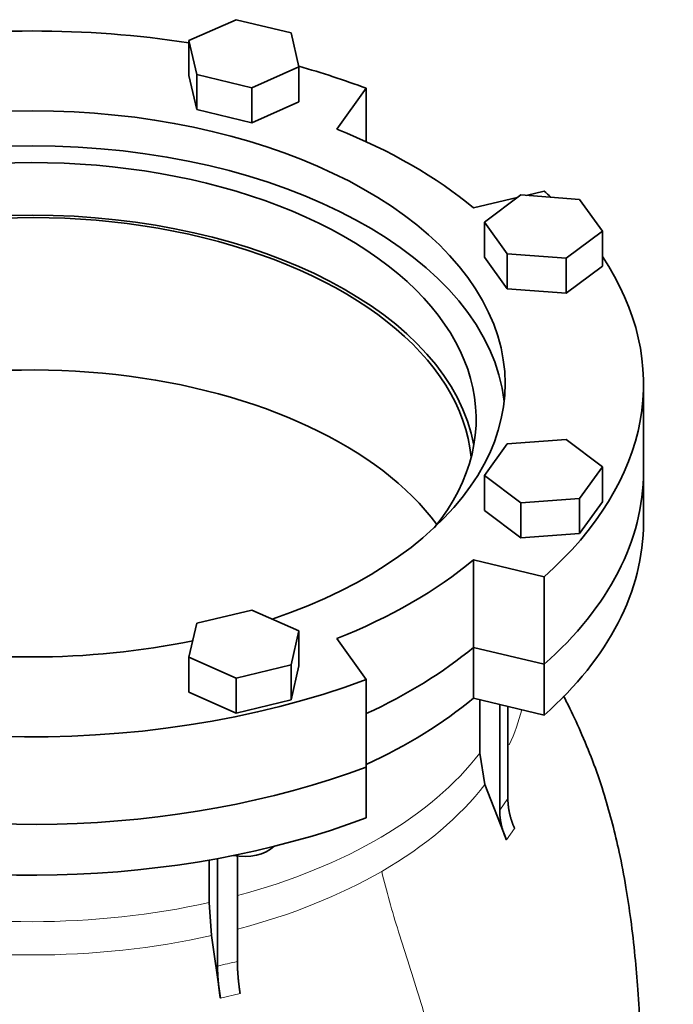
# Model space of a CAD drawing. Header units: millimetres. Extents: x 372 to 1264, y -1719 to 1600.
# Tile 11 of 26: x 1111 to 1264, y -653 to -424. Entities that reach past the tile are written whole.
import ezdxf

# ---------------------------------------------------------------- set-up
doc = ezdxf.new("R2010")
doc.units = ezdxf.units.MM
doc.layers.add('VSI344-454_FLANG', color=7, linetype='Continuous')
doc.layers.add('VSI344-454_TESTA', color=7, linetype='Continuous')

# ---------------------------------------------------------------- blocks, each defined once
blk = doc.blocks.new('SE4')
at = {"layer": 'VSI344-454_FLANG', "color": 7, "linetype": 'Continuous', "lineweight": 35}
for p, q in [((1161.91, -423.71), (1150.92, -428.58)), ((1174.71, -426.77), (1161.91, -423.71)), ((1176.52, -434.7), (1174.71, -426.77)), ((1150.92, -428.58), (1150.92, -436.74)), ((1150.92, -428.58), (1152.73, -436.51)), ((1165.53, -439.57), (1176.52, -434.7)), ((1176.52, -434.7), (1176.52, -442.87)), ((1150.92, -436.74), (1152.73, -444.68)), ((1152.73, -436.51), (1152.73, -444.68)), ((1152.73, -436.51), (1165.53, -439.57)), ((1165.53, -439.57), (1165.53, -447.74)), ((1185.39, -449.23), (1192.22, -439.71)), ((1192.22, -439.71), (1192.22, -452.16)), ((1165.53, -447.74), (1176.52, -442.87)), ((1152.73, -444.68), (1165.53, -447.74)), ((1233.7, -463.66), (1229.53, -464.66)), ((1227.43, -465.16), (1217.21, -467.6)), ((1228.23, -464.56), (1219.8, -470.9)), ((1241.97, -465.6), (1228.23, -464.56)), ((1247.27, -472.99), (1241.97, -465.6)), ((1219.8, -470.9), (1219.8, -479.07)), ((1219.8, -470.9), (1225.1, -478.29)), ((1238.84, -479.34), (1247.27, -472.99)), ((1247.27, -472.99), (1247.27, -481.16)), ((1219.8, -479.07), (1225.1, -486.46)), ((1225.1, -478.29), (1225.1, -486.46)), ((1225.1, -478.29), (1238.84, -479.34)), ((1238.84, -479.34), (1238.84, -487.5)), ((1238.84, -487.5), (1247.27, -481.16)), ((1225.1, -486.46), (1238.84, -487.5)), ((1256.85, -529.03), (1256.85, -508.61)), ((1225.1, -522.6), (1219.8, -529.99)), ((1238.84, -521.56), (1225.1, -522.6)), ((1247.27, -527.91), (1238.84, -521.56)), ((1241.97, -535.3), (1247.27, -527.91)), ((1247.27, -527.91), (1247.27, -536.07)), ((1219.8, -529.99), (1219.8, -538.16)), ((1219.8, -529.99), (1228.23, -536.34)), ((1228.23, -536.34), (1241.97, -535.3)), ((1228.23, -536.34), (1228.23, -544.51)), ((1241.97, -535.3), (1241.97, -543.46)), ((1241.97, -543.46), (1247.27, -536.07)), ((1219.8, -538.16), (1228.23, -544.51)), ((1228.23, -544.51), (1241.97, -543.46)), ((1217.21, -549.63), (1233.7, -553.57)), ((1217.21, -570.04), (1217.21, -549.63)), ((1233.7, -553.57), (1233.7, -573.98)), ((1165.53, -561.33), (1152.73, -564.39)), ((1176.52, -566.2), (1165.53, -561.33)), ((1152.73, -564.39), (1150.92, -572.32)), ((1174.71, -574.13), (1176.52, -566.2)), ((1176.52, -566.2), (1176.52, -574.36)), ((1192.22, -577.52), (1185.39, -568)), ((1217.21, -570.04), (1233.7, -573.98)), ((1150.92, -572.32), (1150.92, -580.48)), ((1150.92, -572.32), (1161.91, -577.19)), ((1161.91, -577.19), (1174.71, -574.13)), ((1174.71, -574.13), (1174.71, -582.29)), ((1174.71, -582.29), (1176.52, -574.36)), ((1161.91, -577.19), (1161.91, -585.35)), ((1192.22, -577.52), (1192.22, -597.93)), ((1150.92, -580.48), (1161.91, -585.35)), ((1161.91, -585.35), (1174.71, -582.29))]:
    blk.add_line(p, q, dxfattribs=at)
for centre, major_axis, start_param, end_param in [((1114.35, -508.61), (142.5, 0), 1.311301, 1.830292), ((1114.35, -508.61), (142.5, 0), 0.992709, 1.119576), ((1114.35, -508.61), (-110.25, 0), 2.103318, 6.283185), ((1114.35, -508.61), (125, 0), 0.604412, 0.966385), ((1114.35, -516.78), (110.25, 0), 0.064181, 3.077412), ((1114.35, -516.78), (-103.5, 0), 2.703137, 6.283185), ((1114.35, -508.61), (-142.5, 0), 3.699007, 3.71968), ((1114.35, -529.03), (103.5, 0), 0.102659, 3.038933), ((1114.35, -508.61), (142.5, 0), 2.772791, 5.290477), ((1114.35, -508.61), (-142.5, 0), 2.563505, 3.510394), ((1114.35, -529.03), (142.5, 0), 3.141593, 5.290477), ((1114.35, -529.03), (-142.5, 0), 2.563505, 3.141593), ((1114.35, -508.61), (125, 0), 5.316801, 5.678774), ((1114.35, -508.61), (-110.25, 0), 1.224323, 1.91727), ((1114.35, -529.03), (125, 0), 5.384862, 5.678774)]:
    blk.add_ellipse(centre, major_axis=major_axis, ratio=0.57735, start_param=start_param, end_param=end_param, dxfattribs=at)
at = {"layer": 'VSI344-454_TESTA', "color": 7, "linetype": 'Continuous', "lineweight": 35}
for p, q in [((1256.85, -540.87), (1256.85, -529.03)), ((1233.7, -573.98), (1217.21, -570.04)), ((1217.21, -570.04), (1217.21, -581.88)), ((1233.7, -573.98), (1233.7, -585.82)), ((1233.7, -585.82), (1217.21, -581.88)), ((1218.69, -582.23), (1218.69, -594.68)), ((1223.34, -583.34), (1223.34, -607.97)), ((1225.25, -583.8), (1225.25, -605.3)), ((1218.69, -594.68), (1219.86, -601.99)), ((1192.22, -609.77), (1192.22, -597.93)), ((1224.9, -614.92), (1219.86, -601.99)), ((1155.66, -619.61), (1155.66, -629.51)), ((1157.58, -619.2), (1157.58, -644.37)), ((1162.2, -618.61), (1162.2, -643.26)), ((1155.66, -629.51), (1156.14, -637.22)), ((1158.23, -651.85), (1156.14, -637.22))]:
    blk.add_line(p, q, dxfattribs=at)
at = {"layer": 'VSI344-454_TESTA', "color": 4, "linetype": 'Continuous', "lineweight": 9}
for p, q in [((1223.34, -607.97), (1225.25, -605.3)), ((1224.9, -614.92), (1226.82, -612.26)), ((1158.23, -651.85), (1162.85, -650.75))]:
    blk.add_line(p, q, dxfattribs=at)
at = {"layer": 'VSI344-454_TESTA', "color": 7, "linetype": 'Continuous', "lineweight": 35}
for centre, major_axis, start_param, end_param in [((1114.35, -529.03), (-102.5, 0), 3.197731, 5.497787), ((1114.35, -564.54), (-102.5, 0), 3.543769, 5.497787), ((1114.35, -529.03), (142.5, 0), 3.141593, 5.290477), ((1114.35, -529.03), (-142.5, 0), 2.563505, 3.141593), ((1114.35, -540.87), (142.5, 0), 3.141593, 5.290477), ((1114.35, -540.87), (-142.5, 0), 2.563505, 3.141593), ((1114.35, -529.03), (125, 0), 5.384862, 5.678774), ((1114.35, -540.87), (125, 0), 5.384862, 5.678774), ((1163.72, -614.17), (-8, 0), 1.255839, 2.627445)]:
    blk.add_ellipse(centre, major_axis=major_axis, ratio=0.57735, start_param=start_param, end_param=end_param, dxfattribs=at)
at = {"layer": 'VSI344-454_TESTA', "color": 4, "linetype": 'Continuous', "lineweight": 9}
for centre, major_axis, start_param, end_param in [((1114.35, -575.2), (-115.26, 0), 2.875139, 3.000264), ((1114.35, -568.16), (114, 0), 5.145964, 5.868555), ((1114.35, -575.2), (115.26, 0), 5.497787, 5.868795), ((1114.35, -575.2), (115.26, 0), 5.140973, 5.497787), ((1114.35, -568.16), (114, 0), 4.341621, 5.083156), ((1114.35, -575.2), (-115.26, 0), 1.199788, 1.941804)]:
    blk.add_ellipse(centre, major_axis=major_axis, ratio=0.57735, start_param=start_param, end_param=end_param, dxfattribs=at)
at = {"layer": 'VSI344-454_TESTA', "color": 7, "linetype": 'Continuous', "lineweight": 35}
for points, degree, knots in [([(1256.7, -686.62), (1256.7, -685.59), (1256.7, -683.36), (1256.64, -679.72), (1256.57, -676.04), (1256.47, -671.4), (1256.33, -665.61), (1256.04, -658.1), (1255.58, -650.27), (1254.88, -641.84), (1253.98, -633.87), (1252.77, -625.76), (1251.35, -618.3), (1249.67, -611.15), (1247.74, -604.3), (1245.39, -597.35), (1242.66, -590.58), (1240.2, -585.27), (1238.69, -582.28), (1238.19, -581.3)], 3, [0, 0, 0, 0, 0.0188214, 0.0481266, 0.0758109, 0.1066806, 0.1543326, 0.2028563, 0.2655853, 0.3192113, 0.3770057, 0.4268756, 0.4813812, 0.5250262, 0.56895, 0.6182052, 0.6659642, 0.70919, 0.7306178, 0.7306178, 0.7306178, 0.7306178]), ([(1225.25, -605.3), (1225.25, -607), (1225.65, -608.76), (1226.04, -610.52), (1226.82, -612.26)], 2, [0, 0, 0, 0.5, 0.5, 1, 1, 1]), ([(1224.9, -614.92), (1224.13, -613.19), (1223.73, -611.43), (1223.34, -609.66), (1223.34, -607.97)], 2, [0, 0, 0, 0.5, 0.5, 1, 1, 1]), ([(1158.23, -651.85), (1157.91, -649.85), (1157.75, -647.96), (1157.58, -646.07), (1157.58, -644.37)], 2, [0, 0, 0, 0.500133, 0.500133, 1, 1, 1]), ([(1162.2, -643.27), (1162.2, -644.96), (1162.37, -646.85), (1162.53, -648.75), (1162.85, -650.75)], 2, [0, 0, 0, 0.499868, 0.499868, 1, 1, 1])]:
    blk.add_open_spline(points, degree=degree, knots=knots, dxfattribs=at)
at = {"layer": 'VSI344-454_TESTA', "color": 4, "linetype": 'Continuous', "lineweight": 9}
for points, knots in [([(1195.86, -622.25), (1196.89, -626.82), (1199.69, -636.48), (1204.82, -651.82), (1209.19, -667.69), (1211.84, -682.72), (1213.41, -696.81), (1214.3, -710.35), (1214.77, -723.59), (1214.92, -734.92), (1215.01, -741.96), (1215.01, -744.7)], [0, 0, 0, 0, 0.117079, 0.240569, 0.360617, 0.476421, 0.590288, 0.703407, 0.816259, 0.929029, 1, 1, 1, 1]), ([(1157.58, -644.37), (1157.58, -644.37), (1157.58, -644.37), (1157.58, -644.37), (1158.36, -644.16), (1159.9, -643.76), (1161.44, -643.42), (1162.2, -643.26), (1162.2, -643.26), (1162.2, -643.26), (1162.2, -643.27)], [0, 0, 0, 0, 0.000018, 0.000018, 0.000018, 0.5, 0.999982, 0.999982, 0.999982, 1, 1, 1, 1])]:
    blk.add_open_spline(points, degree=3, knots=knots, dxfattribs=at)

msp = doc.modelspace()

# ---------------------------------------------------------------- block references
msp.add_blockref('SE4', (0, 0))

doc.saveas('drawing.dxf')
